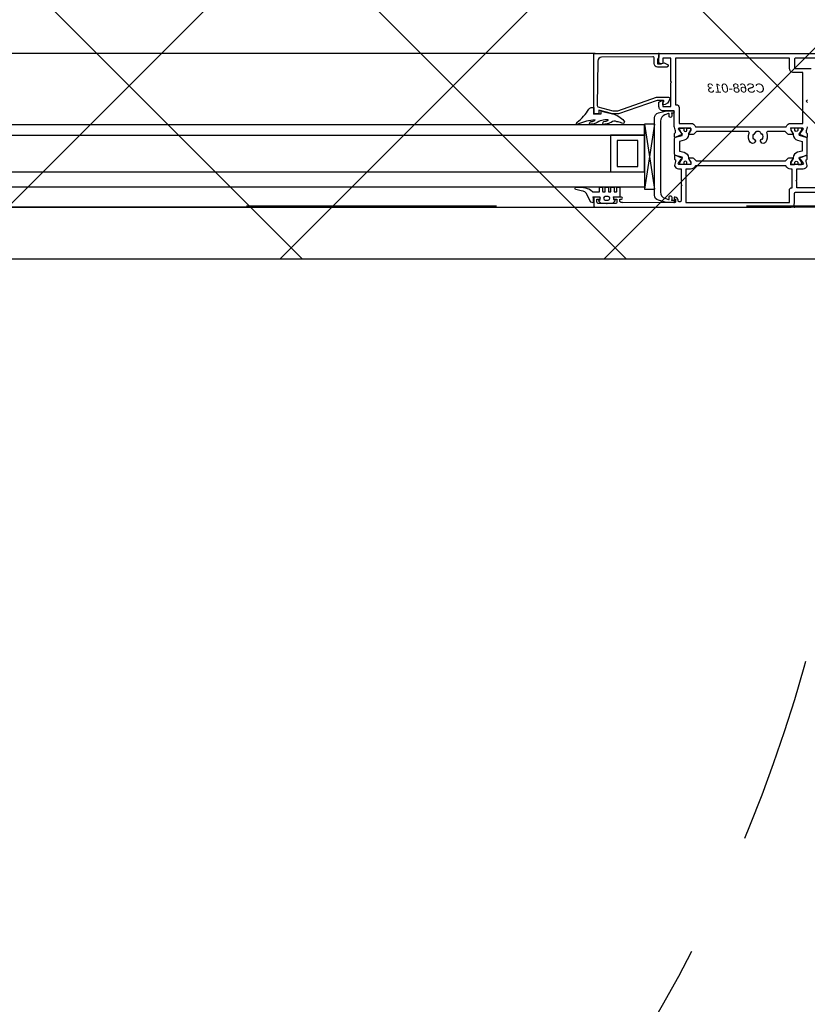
# Model space of a CAD drawing. Header units: centimetres. Extents: x -15121 to 17422, y -60492 to 0.
# Tile 251 of 256: x 3060 to 3090, y -30462 to -30424. Entities that reach past the tile are written whole.
import ezdxf
from ezdxf.enums import TextEntityAlignment as Align

# ---------------------------------------------------------------- set-up
doc = ezdxf.new("R2010")
doc.units = ezdxf.units.CM
doc.header["$LTSCALE"] = 60
for name, pattern in [('__FK_przerywana', [0.32004, 0.16002, -0.16002]), ('DP', [0.5, 0.3, -0.2]), ('KRE-SR', [0.2, 0.12, -0.08])]:
    doc.linetypes.add(name, pattern=pattern)
for name, color, linetype in [('AIKA NADPROŻA2', 7, 'Continuous'), ('AIKA powierzchnie2', 2, 'Continuous'), ('AIKA sufity podwieszane', 8, 'Continuous'), ('AIKA ŚCIANA2', 8, 'Continuous'), ('BA_drz', 7, 'Continuous'), ('podciagi i nadproza', 7, 'DP'), ('RI-PROFILE', 8, 'Continuous')]:
    doc.layers.add(name, color=color, linetype=linetype)
doc.styles.add('T5', font='arial.ttf', dxfattribs={"oblique": 10, "height": 3.5})

# ---------------------------------------------------------------- blocks, each defined once
blk = doc.blocks.new('PDKŁ')
for p, q in [((3.91, 12.5), (0.01, -12.5)), ((0.01, 12.5), (3.91, -12.5))]:
    blk.add_line(p, q)
blk.add_lwpolyline([(3.91, 12.5), (3.91, -12.5), (0, -12.5), (0, 12.5), (3.91, 12.5)])
blk = doc.blocks.new('drzwi90+50')
at = {"layer": 'RI-PROFILE'}
for p, q in [((-112.65, 5.9), (-149.65, 5.9)), ((-149.65, 0), (-112.65, 0))]:
    blk.add_line(p, q, dxfattribs=at)
for points in [[(-112.57, 3.899, 0.287858), (-112.543, 3.853), (-111.972, 3.7), (-111.774, 3.7), (-110.294, 4.22), (-109.835, 4.22, -0.459407), (-109.784, 4.16, -0.329042), (-110.05, 3.922), (-110.05, 3.996, -0.256151), (-110.033, 4.034), (-110.023, 4.043, 0.632112), (-110.05, 4.1), (-110.273, 4.1), (-111.753, 3.58), (-111.988, 3.58), (-112.217, 3.642), (-112.51, 3.72), (-112.51, 3.58), (-112.65, 3.58, -0.418945), (-112.7, 3.631), (-112.7, 5.85, -0.414214), (-112.65, 5.9), (-110.25, 5.9, -0.414214), (-110.2, 5.85), (-110.2, 5.771, -0.287257), (-110.215, 5.736), (-110.235, 5.715, 0.267249), (-110.25, 5.68), (-110.25, 5.5), (-110.1, 5.5), (-110.1, 5.513), (-110, 5.545), (-109.85, 5.459), (-109.85, 5.43), (-109.85, 5.429), (-109.85, 5.427, -0.454319), (-109.9, 5.38), (-110.25, 5.38, -0.462511), (-110.38, 5.51), (-110.38, 5.72, 0.416568), (-110.431, 5.77), (-112.403, 5.754, 0.405463), (-112.552, 5.606)], [(-112.188, 3.202), (-112.276, 3.189, -1), (-112.346, 3.256, -0.221584), (-112.318, 3.282), (-112.228, 3.305), (-112.162, 3.329), (-112.153, 3.338), (-112.155, 3.355, 0.175319), (-112.619, 3.221), (-112.728, 3.19), (-112.779, 3.193, -1), (-112.857, 3.242, -0.317302), (-112.823, 3.283), (-112.748, 3.293), (-112.669, 3.323), (-112.657, 3.328), (-112.657, 3.341), (-112.656, 3.353, 0.074745), (-113.293, 3.192, -1), (-113.355, 3.241, -0.20561), (-113.337, 3.258, 0.095737), (-112.895, 3.76, -0.250819), (-112.7, 3.83), (-112.7, 3.58), (-112.466, 3.58), (-112.42, 3.58), (-112.42, 3.691), (-112.356, 3.676), (-111.988, 3.587, -0.13918), (-111.543, 3.313, -0.962884), (-111.629, 3.228, 0.084626), (-111.819, 3.275, 0.323058), (-112.033, 3.251), (-112.085, 3.231), (-112.101, 3.225, -0.058863)], [(-109.834, 0.287, 0.638068), (-109.808, 0.306), (-109.808, 0.38, -1.146176), (-109.708, 0.38), (-109.708, 0.269), (-109.663, 0.269), (-109.618, 0.269), (-109.618, 0.224), (-109.618, 0.18), (-109.663, 0.179), (-109.896, 0.179), (-109.931, 0.179), (-109.964, 0.191), (-110.221, 0.261, -0.351665), (-110.368, 0.454), (-110.368, 3.425, -0.362129), (-110.221, 3.618), (-109.964, 3.688), (-109.931, 3.7), (-109.896, 3.7), (-109.663, 3.7, -0.99031), (-109.663, 3.61), (-109.708, 3.61), (-109.708, 3.499, -1.11146), (-109.808, 3.499), (-109.808, 3.573, 0.655905), (-109.834, 3.592), (-109.974, 3.541, 0.31307), (-110.138, 3.306), (-110.138, 0.573, 0.342952), (-109.974, 0.338)], [(-105.13, 0.735), (-105.08, 0.735), (-105.08, 1.38), (-105.08, 1.455), (-105.08, 1.455), (-105.135, 1.455, -0.286465), (-105.325, 1.585), (-108.802, 1.585, -0.286465), (-108.992, 1.455), (-109.17, 1.455), (-109.17, 0.18), (-105.18, 0.18), (-105.18, 0.685, -0.414214)], [(-112.686, 0.58), (-112.502, 0.58, 0.414214), (-112.482, 0.6), (-112.482, 0.74, -0.414214), (-112.462, 0.76), (-112.382, 0.76, -0.414214), (-112.362, 0.74), (-112.362, 0.6, 0.414214), (-112.342, 0.58), (-112.282, 0.58, 0.414214), (-112.262, 0.6), (-112.262, 0.74, -0.414214), (-112.242, 0.76), (-112.162, 0.76, -0.414214), (-112.142, 0.74), (-112.142, 0.6, 0.414214), (-112.122, 0.58), (-112.062, 0.58, 0.414214), (-112.042, 0.6), (-112.042, 0.74, -0.414208), (-112.022, 0.76), (-111.942, 0.76, -0.414219), (-111.922, 0.74), (-111.922, 0.6, 0.414214), (-111.902, 0.58), (-111.842, 0.58, 0.414214), (-111.822, 0.6), (-111.822, 0.74, -0.413901), (-111.802, 0.76), (-111.722, 0.76, -0.410424), (-111.702, 0.74), (-111.702, 0.38), (-111.95, 0.38), (-111.95, 0.38), (-111.95, 0.291), (-111.9, 0.262, -0.392584), (-111.894, 0.225), (-111.979, 0.14), (-112.421, 0.14), (-112.505, 0.224, -0.342583), (-112.504, 0.256), (-112.452, 0.29), (-112.452, 0.38), (-112.722, 0.38), (-112.722, 0.16), (-112.816, 0.189), (-112.99, 0.536, 0.146205), (-113.116, 0.61), (-113.187, 0.629), (-113.347, 0.661), (-113.404, 0.669, -0.694648), (-113.37, 0.76), (-113.209, 0.76), (-113.098, 0.748, -0.091297), (-112.826, 0.666), (-112.734, 0.591, 0.148233)]]:
    blk.add_lwpolyline(points, format="xyb", close=True, dxfattribs=at)
for points in [[(-105.351, 2.905), (-106.014, 2.905, 0.526663), (-106.06, 2.837, -0.262924), (-106.112, 2.482, -0.53092), (-106.278, 2.493), (-106.304, 2.538, -0.386405), (-106.298, 2.564, 0.112964), (-106.247, 2.623), (-106.229, 2.604, 0.272961), (-106.228, 2.807), (-106.247, 2.789, 0.145873), (-106.317, 2.86), (-106.299, 2.878, 0.273231), (-106.502, 2.878), (-106.484, 2.86, 0.145875), (-106.555, 2.789), (-106.573, 2.807, 0.272863), (-106.573, 2.604), (-106.555, 2.623, 0.112751), (-106.503, 2.564, -0.386734), (-106.498, 2.538), (-106.524, 2.493, -0.530631), (-106.689, 2.482, -0.262669), (-106.741, 2.837, 0.526689), (-106.788, 2.905), (-108.76, 2.905), (-108.866, 2.8, -0.198555), (-108.902, 2.785), (-109.05, 2.785), (-109.05, 2.825), (-108.978, 2.95, 0.131676), (-108.975, 2.96), (-108.975, 3.015, 0.414214), (-108.995, 3.035), (-109.426, 3.035, 0.606807), (-109.451, 2.988), (-109.336, 2.824, -1.097514), (-109.316, 2.789), (-109.576, 2.679, -0.535124), (-109.603, 2.697), (-109.604, 2.81, -0.194092), (-109.598, 2.824), (-109.565, 2.859, 0.197355), (-109.56, 2.873, 0.108245), (-109.605, 3.066, -0.112365), (-109.61, 3.088), (-109.61, 3.7), (-110.037, 3.7, -0.414214), (-110.2, 3.863), (-110.2, 4.028), (-110.08, 4.097, -0.577388), (-110.05, 4.08), (-110.05, 3.86), (-109.75, 3.86), (-109.75, 4.77), (-109.72, 4.8), (-109.75, 4.83), (-109.75, 5.72), (-110.05, 5.72), (-110.05, 5.519), (-110.117, 5.5, -0.199244), (-110.132, 5.503), (-110.2, 5.542), (-110.2, 5.85, -0.414214), (-110.15, 5.9), (-102.55, 5.9, -0.41423)], [(-103.55, 5.72), (-104.95, 5.72, 0.414246), (-105, 5.67), (-105, 5.375, 0.414214), (-104.95, 5.325), (-104.35, 5.325, -0.414214)], [(-104.5, 3.088, -0.112289), (-104.505, 3.066, 0.108219), (-104.55, 2.873, 0.197355), (-104.545, 2.859), (-104.512, 2.824, -0.194092), (-104.506, 2.81), (-104.507, 2.697, -0.535124), (-104.534, 2.679), (-104.794, 2.789, -1.097514), (-104.774, 2.824), (-104.659, 2.988, 0.606807), (-104.684, 3.035), (-105.115, 3.035, 0.414214), (-105.135, 3.015), (-105.135, 2.96, 0.131676), (-105.132, 2.95), (-105.06, 2.825), (-105.06, 2.785), (-105.208, 2.785, -0.198555), (-105.244, 2.8), (-105.349, 2.905)], [(-109.43, 3.215), (-108.975, 3.215, -0.334009), (-108.802, 3.085), (-105.308, 3.085, -0.334009), (-105.135, 3.215), (-104.68, 3.215), (-104.68, 5.165), (-105.03, 5.165, -0.414214), (-105.18, 5.315), (-105.18, 5.72), (-109.57, 5.72), (-109.57, 3.93), (-109.53, 3.93, -0.414214), (-109.43, 3.83), (-109.43, 3.215), (-109.43, 3.215)], [(-109.397, 1.714), (-109.298, 1.874), (-109.308, 1.919), (-109.568, 1.987, -0.340697), (-109.605, 2.035), (-109.605, 2.635, -0.340697), (-109.568, 2.683), (-109.308, 2.751), (-109.309, 2.796), (-109.397, 2.956), (-109.397, 2.956), (-109.397, 2.957), (-109.397, 2.957), (-109.398, 2.957), (-109.398, 2.957), (-109.398, 2.957), (-109.398, 2.958), (-109.398, 2.958), (-109.398, 2.958), (-109.398, 2.958), (-109.398, 2.958), (-109.398, 2.959), (-109.398, 2.959), (-109.398, 2.959), (-109.399, 2.959), (-109.399, 2.959), (-109.399, 2.959), (-109.399, 2.96), (-109.399, 2.96), (-109.399, 2.96), (-109.399, 2.96), (-109.399, 2.96), (-109.399, 2.961), (-109.399, 2.961), (-109.399, 2.961), (-109.399, 2.961), (-109.399, 2.962), (-109.399, 2.962), (-109.399, 2.962), (-109.399, 2.962), (-109.4, 2.962), (-109.4, 2.963), (-109.4, 2.963), (-109.4, 2.963), (-109.4, 2.963), (-109.4, 2.963), (-109.4, 2.964), (-109.4, 2.964), (-109.4, 2.964), (-109.4, 2.964), (-109.4, 2.964), (-109.4, 2.965), (-109.4, 2.965), (-109.4, 2.965), (-109.4, 2.965), (-109.4, 2.965), (-109.4, 2.966), (-109.4, 2.966), (-109.4, 2.966), (-109.4, 2.966), (-109.4, 3.01, -0.414214), (-109.375, 3.035), (-109.265, 3.035, -0.414214), (-109.24, 3.01), (-109.24, 2.986, 1.657677), (-109.135, 2.989), (-109.135, 3.01, -0.414214), (-109.11, 3.035), (-109, 3.035, -0.414214), (-108.975, 3.01), (-108.975, 2.961), (-109.063, 2.808, 0.13166), (-109.067, 2.793), (-109.067, 2.777, -0.340635), (-109.231, 2.565), (-109.405, 2.519), (-109.405, 2.151), (-109.231, 2.105, -0.340635), (-109.067, 1.893), (-109.067, 1.877, 0.13166), (-109.063, 1.862), (-108.975, 1.709), (-108.975, 1.66, -0.414214), (-109, 1.635), (-109.11, 1.635, -0.414214), (-109.135, 1.66), (-109.135, 1.682, 1.657677), (-109.24, 1.684), (-109.24, 1.66, -0.414214), (-109.265, 1.635), (-109.375, 1.635, -0.414214), (-109.4, 1.66), (-109.4, 1.704), (-109.4, 1.704), (-109.4, 1.704), (-109.4, 1.705), (-109.4, 1.705), (-109.4, 1.705), (-109.4, 1.705), (-109.4, 1.705), (-109.4, 1.706), (-109.4, 1.706), (-109.4, 1.706), (-109.4, 1.706), (-109.4, 1.706), (-109.4, 1.707), (-109.4, 1.707), (-109.4, 1.707), (-109.4, 1.707), (-109.4, 1.707), (-109.4, 1.708)], [(-104.71, 1.708), (-104.71, 1.707), (-104.71, 1.707, 0.023506), (-104.713, 1.714), (-104.819, 1.874), (-104.802, 1.919), (-104.542, 1.987, 0.340697), (-104.505, 2.035), (-104.505, 2.635, 0.433468), (-104.542, 2.677), (-104.802, 2.751), (-104.819, 2.796), (-104.713, 2.956, 0.183125), (-104.71, 2.966), (-104.71, 3.01, 0.464399), (-104.735, 3.033), (-104.845, 3.033, 0.464399), (-104.87, 3.01), (-104.87, 2.986, -1.657677), (-104.975, 2.989), (-104.975, 3.01, 0.479106), (-105, 3.033), (-105.11, 3.033, 0.508681), (-105.134, 3.01), (-105.134, 2.961), (-105.047, 2.808, -0.13166), (-105.043, 2.793), (-105.043, 2.777, 0.340635), (-104.879, 2.565), (-104.705, 2.519), (-104.705, 2.151), (-104.879, 2.105, 0.340635), (-105.043, 1.893), (-105.043, 1.877, -0.13166), (-105.047, 1.862), (-105.135, 1.709), (-105.135, 1.66, 0.414214), (-105.11, 1.635), (-105, 1.635, 0.414214), (-104.975, 1.66), (-104.975, 1.682, -1.657677), (-104.87, 1.684), (-104.87, 1.66, 0.414214), (-104.845, 1.635), (-104.735, 1.635, 0.414214), (-104.71, 1.66), (-104.71, 1.704), (-104.71, 1.704), (-104.71, 1.704), (-104.71, 1.705), (-104.71, 1.705), (-104.71, 1.705), (-104.71, 1.705), (-104.71, 1.705), (-104.71, 1.706), (-104.71, 1.706), (-104.71, 1.706), (-104.71, 1.706), (-104.71, 1.706), (-104.71, 1.707), (-104.71, 1.707), (-104.71, 1.707), (-104.71, 1.707)], [(-108.76, 1.765), (-108.866, 1.87, 0.198555), (-108.902, 1.885), (-109.05, 1.885), (-109.05, 1.845), (-108.978, 1.72, -0.131676), (-108.975, 1.71), (-108.975, 1.655, -0.414214), (-108.995, 1.635), (-109.426, 1.635, -0.606807), (-109.451, 1.682), (-109.341, 1.846, 0.859859), (-109.316, 1.881), (-109.576, 1.991, 0.535124), (-109.603, 1.973), (-109.604, 1.86, 0.194092), (-109.598, 1.846), (-109.565, 1.811, -0.197355), (-109.56, 1.797, -0.10926), (-109.606, 1.602, 0.191135), (-109.607, 1.587, 0.334349), (-109.45, 1.475), (-109.35, 1.475), (-109.35, 1.03), (-109.32, 1), (-109.35, 0.97), (-109.35, 0.88), (-109.32, 0.85), (-109.35, 0.82), (-109.35, 0.25, -0.414214), (-109.4, 0.2), (-109.41, 0.2, -0.414214), (-109.46, 0.25), (-109.46, 0.26, 0.414214), (-109.58, 0.38), (-109.62, 0.38), (-109.62, 0.3), (-109.56, 0.3), (-109.56, 0.2, -0.412055), (-109.58, 0.18), (-111.6, 0.165), (-111.6, 0.18), (-111.65, 0.18, -0.414214), (-111.7, 0.23), (-111.7, 0.3), (-111.64, 0.3, 0.999654), (-111.64, 0.38), (-111.91, 0.38), (-111.91, 0.38), (-111.912, 0.38, 0.978144), (-111.91, 0.3), (-111.82, 0.3), (-111.82, 0.3), (-111.82, 0.19, -0.414214), (-111.87, 0.14), (-112.53, 0.14, -0.414214), (-112.58, 0.19), (-112.58, 0.3), (-112.49, 0.3, 0.99805), (-112.49, 0.38), (-112.65, 0.38, 0.414214), (-112.7, 0.33), (-112.7, 0.05, 0.414214), (-112.65, 0), (-107.314, 0), (-105.15, 0, 0.414214), (-105, 0.15), (-105, 0.525, -0.414183), (-104.95, 0.575), (-104, 0.575, 0.414183)], [(-104, 0.735), (-104.9, 0.735), (-104.9, 0.97), (-104.93, 1), (-104.9, 1.03), (-104.9, 1.475), (-104.66, 1.475, 0.341446), (-104.503, 1.589, 0.185214), (-104.505, 1.603, -0.10859), (-104.55, 1.797, -0.197355), (-104.545, 1.811), (-104.512, 1.846, 0.194092), (-104.506, 1.86), (-104.507, 1.973, 0.535124), (-104.534, 1.991), (-104.794, 1.881, 1.097514), (-104.774, 1.846), (-104.659, 1.682, -0.606807), (-104.684, 1.635), (-105.115, 1.635, -0.414214), (-105.135, 1.655), (-105.135, 1.71, -0.131676), (-105.132, 1.72), (-105.06, 1.845), (-105.06, 1.885), (-105.208, 1.885, 0.198555), (-105.244, 1.87), (-105.349, 1.765), (-108.757, 1.765)], [(-112.264, 0.41, 0.855905), (-112.264, 0.264), (-112.146, 0.264, 0.885646), (-112.146, 0.41), (-112.264, 0.41)]]:
    blk.add_lwpolyline(points, format="xyb", dxfattribs=at)
for points in [[(-104.5, 4.115), (-104.55, 4.065), (-104.5, 4.015)], [(-151.544, 2.759), (-110.755, 2.759), (-110.755, 3.159), (-151.544, 3.159)], [(-151.544, 1.359), (-110.755, 1.359), (-110.755, 0.759), (-151.544, 0.759)]]:
    blk.add_lwpolyline(points, dxfattribs=at)
for points in [[(-112.055, 2.759), (-112.055, 1.359), (-110.755, 1.359), (-110.755, 2.759)], [(-111.005, 1.559), (-111.005, 2.559), (-111.805, 2.559), (-111.805, 1.559)]]:
    blk.add_lwpolyline(points, close=True, dxfattribs=at)
at = {"layer": 'RI-PROFILE', "linetype": 'KRE-SR'}
blk.add_arc((-159.965, -2.161), 57.465, 277.58629, 0.14685, dxfattribs=at)
at = {"layer": 'RI-PROFILE'}
for p in [(-110.2, 5.9), (-110.2, 5.9), (-112.7, 3.58), (-112.7, 3.58), (-109.708, 3.61), (-110.755, 3.159), (-105.135, 3.035), (-105.135, 3.035), (-110.755, 1.959), (-105.135, 1.635), (-105.135, 1.635), (-110.755, 0.759), (-112.722, 0.38), (-112.7, 0.38), (-111.95, 0.38), (-112.7, 0), (-112.2, 0.14), (-109.708, 0.269), (-109.618, 0.18), (-105, 0)]:
    blk.add_point(p, dxfattribs=at)
at = {"layer": 'RI-PROFILE', "extrusion": (0, 0, -1), "xscale": 0.0999999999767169, "yscale": 0.0999999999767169, "zscale": -0.0999999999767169}
blk.add_blockref('PDKŁ', (110.368, 1.94), dxfattribs=at)
at = {"layer": 'RI-PROFILE', "style": 'T5', "oblique": 10, "text_generation_flag": 4, "width": 1.015427}
blk.add_text('CS68-013', height=0.3447, rotation=180, dxfattribs=at).set_placement((-108.318, 4.4), align=Align.RIGHT)
blk = doc.blocks.new('SL podciągi restauracja')
at = {"layer": 'podciagi i nadproza'}
blk.add_lwpolyline([(2434.959, -27857.217), (2604.959, -27857.217), (2604.959, -27881.217), (2434.959, -27881.217), (2434.959, -27857.217)], dxfattribs=at)

msp = doc.modelspace()

# ---------------------------------------------------------------- hatches: boundary and pattern name
at = {"layer": 'AIKA sufity podwieszane', "transparency": 33554610}
h = msp.add_hatch(dxfattribs=at)
h.set_pattern_fill('ANSI37', color=256, scale=2.771036)
h.set_pattern_definition([(45, (5073.432, 672.602), (-6.221154, 6.221154), []), (135, (5073.432, 672.602), (-6.221154, -6.221154), [])])
h.paths.add_polyline_path([(3263.0511, -29233.6017), (3143.0511, -29233.6017), (3143.0511, -29195.6017), (3027.0511, -29195.6017), (3027.0511, -29233.6017), (2963.0511, -29233.6017), (2963.0511, -29193.9885), (2797.0511, -29193.9885), (2797.0511, -29233.6017), (2733.0511, -29233.6017), (2733.0511, -29195.6017), (2617.0511, -29195.6017), (2617.0511, -29233.6017), (2497.0511, -29233.6017), (2497.0511, -29254.2071), (2449.7172, -29253.5776), (2492.7248, -29439.8638), (2512.2122, -29435.3648), (2522.11, -29478.2371), (1907.5742, -29619.9086), (2121.0978, -30544.7807), (2160.7103, -30535.6354), (2167.0089, -30562.9178), (2328.7543, -30525.5759), (2322.4557, -30498.2935), (2692.7163, -30412.8121), (2689.1171, -30397.2222), (2731.9894, -30387.3244), (2736.209, -30405.6017), (3029.0511, -30405.6017), (3029.0511, -30433.6017), (3195.0511, -30433.6017), (3195.0511, -30405.6017), (3255.0511, -30405.6017), (3255.0511, -30389.6017), (3263.0511, -30389.6017)])

# ---------------------------------------------------------------- linework, layer by layer
at = {"layer": 'AIKA NADPROŻA2', "linetype": '__FK_przerywana'}
msp.add_line((3030.1013, -30431.5529), (3200.1013, -30431.5529), dxfattribs=at)
at = {"layer": 'AIKA powierzchnie2'}
msp.add_lwpolyline([(2617.0511, -29195.6017), (2733.0511, -29195.6017), (2733.0511, -29233.6017), (2797.0511, -29233.6017), (2797.0511, -29193.9885), (2963.0511, -29193.9885), (2963.0511, -29233.6017), (3027.0511, -29233.6017), (3027.0511, -29195.6017), (3143.0511, -29195.6017), (3143.0511, -29233.6017), (3263.0511, -29233.6017), (3263.0511, -30389.6017), (3255.0511, -30389.6017), (3255.0511, -30405.6017), (3195.0511, -30405.6017), (3195.0511, -30433.6017), (3029.0511, -30433.6017), (3029.0511, -30405.6017), (2736.209, -30405.6017), (2731.9894, -30387.3244), (2689.1171, -30397.2222), (2692.7163, -30412.8121), (2322.4557, -30498.2935)], dxfattribs=at)
at = {"layer": 'AIKA sufity podwieszane', "transparency": 33554610}
msp.add_lwpolyline([(2617.0511, -29195.6017), (2733.0511, -29195.6017), (2733.0511, -29233.6017), (2797.0511, -29233.6017), (2797.0511, -29193.9885), (2963.0511, -29193.9885), (2963.0511, -29233.6017), (3027.0511, -29233.6017), (3027.0511, -29195.6017), (3143.0511, -29195.6017), (3143.0511, -29233.6017), (3263.0511, -29233.6017), (3263.0511, -30389.6017), (3255.0511, -30389.6017), (3255.0511, -30405.6017), (3195.0511, -30405.6017), (3195.0511, -30433.6017), (3029.0511, -30433.6017), (3029.0511, -30405.6017), (2736.209, -30405.6017), (2731.9894, -30387.3244), (2689.1171, -30397.2222), (2692.7163, -30412.8121), (2322.4557, -30498.2935)], dxfattribs=at)

# ---------------------------------------------------------------- block references
at = {"layer": 'AIKA ŚCIANA2'}
msp.add_blockref('SL podciągi restauracja', (592.0924, -2550.3843), dxfattribs=at)
at = {"layer": 'BA_drz'}
msp.add_blockref('drzwi90+50', (3194.5511, -30431.6017), dxfattribs=at)
msp.add_blockref('drzwi90+50', (3194.5511, -30431.6017), dxfattribs=at)

doc.saveas('drawing.dxf')
